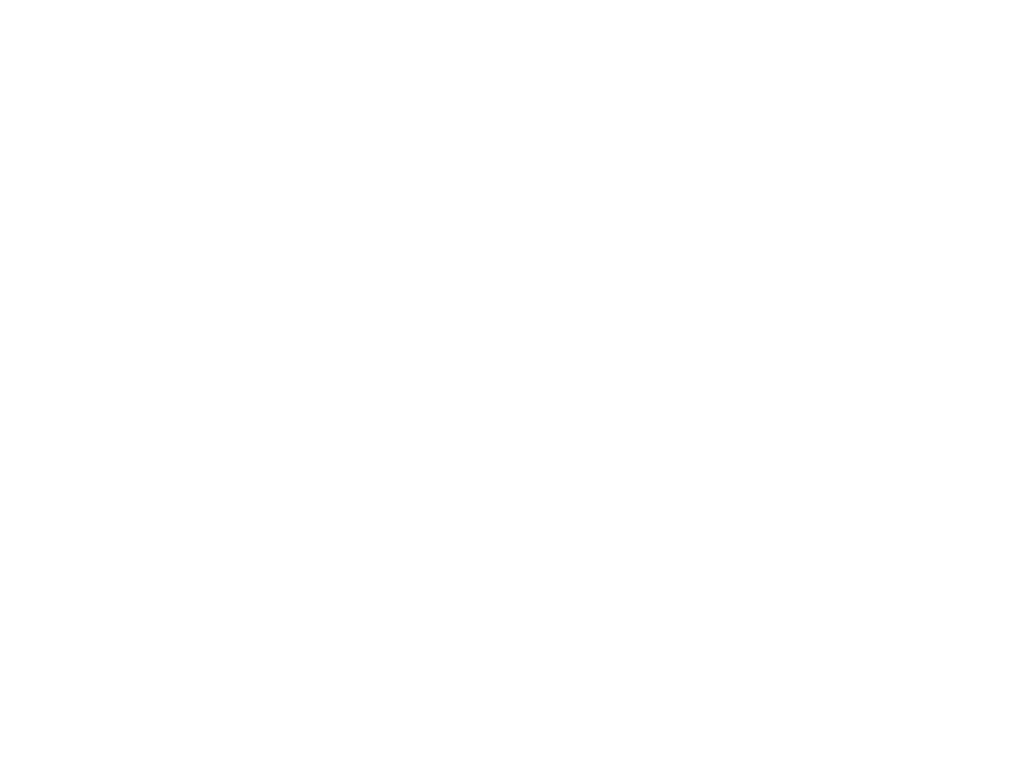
# Model space of a CAD drawing. Header units: millimetres. Extents: x 12962 to 32397, y -4138 to -1429.
# Tile 24 of 41: x 13945 to 14073, y -2976 to -2881. Entities that reach past the tile are written whole.
import ezdxf

# ---------------------------------------------------------------- set-up
doc = ezdxf.new("R2010")
doc.units = ezdxf.units.MM
doc.layers.add('KOLOD', color=250, linetype='Continuous')
doc.styles.add('НВК_Ш_(3)_И', font='isocpeui.ttf', dxfattribs={"height": 3})
doc.styles.add('УКЛ_Шрифт (3)', font='isocpeur.ttf', dxfattribs={"height": 300})

# ---------------------------------------------------------------- blocks, each defined once
blk = doc.blocks.new('123a')
at = {"color": 7, "lineweight": -3, "char_height": 300, "attachment_point": 1, "style": 'УКЛ_Шрифт (3)'}
for s, insert, width in [('\\pi591.29436;РАЗВИТИЕ СИСТЕМЫ КАНАЛИЗАЦИИ Р/Ц КУМКУРГАНСКОГО \\P\\pi2406.29436;РАЙОНА СУРХАНДАРЬИНСКОЙ ОБЛАСТИ', (-2729275, 1063431), 12192.59), ('\\pi6202.944;Переход через канал', (-2733719, 1061590), 13035.89)]:
    blk.add_mtext(s, dxfattribs=dict(at, insert=insert, width=width))

msp = doc.modelspace()

# ---------------------------------------------------------------- block references
at = {"lineweight": -2, "xscale": 0.01000000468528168, "yscale": 0.01000000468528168, "zscale": 0.01000000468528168}
msp.add_blockref('123a', (41108.968, -13582.663), dxfattribs=at)

# ---------------------------------------------------------------- texts
at = {"layer": 'KOLOD', "color": 154, "lineweight": 18, "insert": (13756.328, -2880.967), "char_height": 3, "attachment_point": 1, "style": 'НВК_Ш_(3)_И'}
msp.add_mtext_dynamic_manual_height_columns('\\pi72.04111;Примечание\\P\\pi0;1.  Сварку элементов производить электродами типа Э-42А по ГОСТ 9467-80. Толщину сварных швов принимать по наименьшей толщине свариваемых элементов. \\P2. Наружные поверхности трубы и решетчатое ограждения окрашиваются эмалью ХС-110 в 2 слоя по грунту ГФ-021. \\P3. Объём металлического ограждения и металлических накладок дан на все "Кожухи". Каждый элемент сварить по месту. Места установки опор и ограждения показаны на продольных профилях. ', width=166.47541, gutter_width=0, heights=[62.407], dxfattribs=at)

doc.saveas('drawing.dxf')
